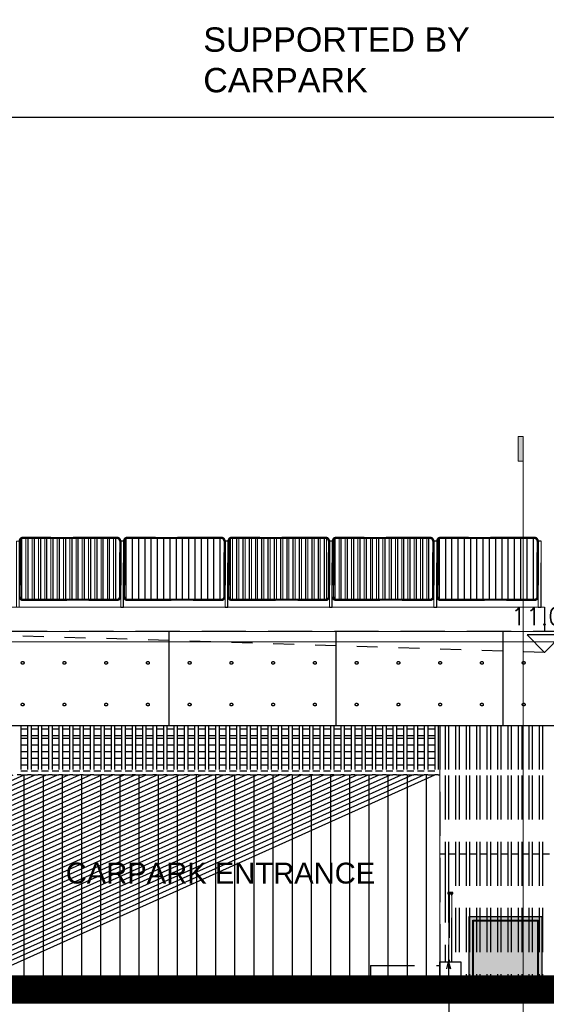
# Model space of a CAD drawing. Header units: millimetres. Extents: x 113048 to 489828, y -130780 to 23393.
# Tile 9 of 98: x 161281 to 168848, y -122079 to -107925. Entities that reach past the tile are written whole.
import ezdxf
from ezdxf.enums import TextEntityAlignment as Align

# ---------------------------------------------------------------- set-up
doc = ezdxf.new("R2010")
doc.units = ezdxf.units.MM
doc.header["$LTSCALE"] = 100
doc.linetypes.add('Dash', pattern=[6, 3, -3])
doc.linetypes.add('Hidden', pattern=[9.525, 6.35, -3.175])
for name, color, linetype in [('+C-160', 160, 'Hidden'), ('+C-45', 45, 'Continuous'), ('DLN040__', 7, 'Continuous'), ('DLN240__', 1, 'Continuous'), ('HCL246', 1, 'Continuous'), ('LEVEL', 7, 'Continuous'), ('METAL', 6, 'Continuous'), ('S_Dim', 1, 'Continuous')]:
    doc.layers.add(name, color=color, linetype=linetype)
for name, color, linetype, lineweight in [('A-GLAZ', 8, 'Continuous', 9), ('A-WALL', 2, 'Continuous', 9), ('MARK', 7, 'Continuous', 0), ('Metal Railing', 251, 'Continuous', 9)]:
    doc.layers.add(name, color=color, linetype=linetype, lineweight=lineweight)
doc.styles.add('romans', font='romans.shx')
doc.styles.add('Swis721tBT', font='swissl.ttf')
doc.styles.add('SWISS MD BT', font='swiss.ttf')
doc.dimstyles.new('INTDIM', dxfattribs={"dimtxt": 200, "dimasz": 125, "dimexe": 100, "dimexo": 150, "dimgap": 80, "dimtad": 1, "dimdec": 0, "dimzin": 9, "dimdsep": 46, "dimtxsty": 'Swis721tBT', "dimblk": 'OPEN30', "dimcen": -125, "dimclrd": 256, "dimclre": 256, "dimclrt": 2, "dimaunit": 1, "dimadec": 1, "dimazin": 0, "dimtfac": 0.444444, "dimtdec": 0, "dimtix": 1, "dimtmove": 2, "dimatfit": 3, "dimldrblk": 'OPEN30', "dimfxl": 0, "dimtolj": 1, "dimlwd": -1, "dimlwe": -1, "dimarcsym": 0})

# ---------------------------------------------------------------- blocks, each defined once
blk = doc.blocks.new('L1500 Metal Railing')
h = blk.add_hatch()
h.set_pattern_fill('_USER', color=256, scale=90, angle=228.6498, pattern_type=0)
h.set_pattern_definition([(90, (2e-07, 885), (-90, -1e-14), [])])
edge = h.paths.add_edge_path()
edge.add_line((-680, 15), (680, 15))
edge.add_arc((680, 50), 35, 270, 360)
edge.add_line((715, 50), (715, 850))
edge.add_arc((680, 850), 35, 360, 450)
edge.add_line((680, 885), (-680, 885))
edge.add_arc((-680, 850), 35, 450, 540)
edge.add_line((-715, 850), (-715, 50))
edge.add_arc((-680, 50), 35, 180, 270)
for points in [[(-770, -100), (-730, -100), (-730, 850), (-770, 850)], [(730, -100), (770, -100), (770, 850), (730, 850)]]:
    blk.add_lwpolyline(points, close=True)
for points in [[(-680, 0), (680, 0, 0.414214), (730, 50), (730, 850, 0.414214), (680, 900), (-680, 900, 0.414214), (-730, 850), (-730, 50, 0.414214)], [(-680, 15), (680, 15, 0.414214), (715, 50), (715, 850, 0.414214), (680, 885), (-680, 885, 0.414214), (-715, 850), (-715, 50, 0.414214)]]:
    blk.add_lwpolyline(points, format="xyb", close=True)
blk = doc.blocks.new('ELSECT')
at = {"layer": 'LEVEL'}
for p, q in [((-0.5, 0.5), (0, 0)), ((0.5, 0.5), (-0.5, 0.5)), ((0, 0), (0.5, 0.5))]:
    blk.add_line(p, q, dxfattribs=at)
at = {"layer": 'LEVEL', "style": 'romans'}
blk.add_attdef('ELSECT', text='', height=1, dxfattribs=at).set_placement((0, 1), align=Align.CENTER)
blk = doc.blocks.new('A$C713849A3')
at = {"layer": '+C-160'}
h = blk.add_hatch(dxfattribs=at)
h.set_pattern_fill('_USER', color=256, scale=90, angle=228.6498, pattern_type=0)
h.set_pattern_definition([(90, (-96177.76, -17605.06), (-90, -1e-14), [])])
edge = h.paths.add_edge_path()
edge.add_line((-96858, -18475), (-95498, -18475))
edge.add_arc((-95498, -18440), 35, 270, 360)
edge.add_line((-95463, -18440), (-95463, -17640))
edge.add_arc((-95498, -17640), 35, 360, 450)
edge.add_line((-95498, -17605), (-96858, -17605))
edge.add_arc((-96858, -17640), 35, 450, 540)
edge.add_line((-96893, -17640), (-96893, -18440))
edge.add_arc((-96858, -18440), 35, 180, 270)
h = blk.add_hatch(dxfattribs=at)
h.set_pattern_fill('_USER', color=256, scale=90, angle=228.6498, pattern_type=0)
h.set_pattern_definition([(90, (-94677.76, -17605.06), (-90, -1e-14), [])])
edge = h.paths.add_edge_path()
edge.add_line((-95358, -18475), (-93998, -18475))
edge.add_arc((-93998, -18440), 35, 270, 360)
edge.add_line((-93963, -18440), (-93963, -17640))
edge.add_arc((-93998, -17640), 35, 360, 450)
edge.add_line((-93998, -17605), (-95358, -17605))
edge.add_arc((-95358, -17640), 35, 450, 540)
edge.add_line((-95393, -17640), (-95393, -18440))
edge.add_arc((-95358, -18440), 35, 180, 270)
h = blk.add_hatch(dxfattribs=at)
h.set_pattern_fill('_USER', color=256, scale=90, angle=228.6498, pattern_type=0)
h.set_pattern_definition([(90, (-93177.76, -17605.06), (-90, -1e-14), [])])
edge = h.paths.add_edge_path()
edge.add_line((-93858, -18475), (-92498, -18475))
edge.add_arc((-92498, -18440), 35, 270, 360)
edge.add_line((-92463, -18440), (-92463, -17640))
edge.add_arc((-92498, -17640), 35, 360, 450)
edge.add_line((-92498, -17605), (-93858, -17605))
edge.add_arc((-93858, -17640), 35, 450, 540)
edge.add_line((-93893, -17640), (-93893, -18440))
edge.add_arc((-93858, -18440), 35, 180, 270)
h = blk.add_hatch(dxfattribs=at)
h.set_pattern_fill('_USER', color=256, scale=90, angle=228.6498, pattern_type=0)
h.set_pattern_definition([(90, (-91677.76, -17605.06), (-90, -1e-14), [])])
edge = h.paths.add_edge_path()
edge.add_line((-92358, -18475), (-90998, -18475))
edge.add_arc((-90998, -18440), 35, 270, 360)
edge.add_line((-90963, -18440), (-90963, -17640))
edge.add_arc((-90998, -17640), 35, 360, 450)
edge.add_line((-90998, -17605), (-92358, -17605))
edge.add_arc((-92358, -17640), 35, 450, 540)
edge.add_line((-92393, -17640), (-92393, -18440))
edge.add_arc((-92358, -18440), 35, 180, 270)
h = blk.add_hatch(dxfattribs=at)
h.set_pattern_fill('_USER', color=256, scale=90, angle=228.6498, pattern_type=0)
h.set_pattern_definition([(90, (-90177.76, -17605.06), (-90, -1e-14), [])])
edge = h.paths.add_edge_path()
edge.add_line((-90858, -18475), (-89498, -18475))
edge.add_arc((-89498, -18440), 35, 270, 360)
edge.add_line((-89463, -18440), (-89463, -17640))
edge.add_arc((-89498, -17640), 35, 360, 450)
edge.add_line((-89498, -17605), (-90858, -17605))
edge.add_arc((-90858, -17640), 35, 450, 540)
edge.add_line((-90893, -17640), (-90893, -18440))
edge.add_arc((-90858, -18440), 35, 180, 270)
h = blk.add_hatch(dxfattribs=at)
h.set_pattern_fill('ANSI31', color=256, scale=64)
h.set_pattern_definition([(45.0000000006, (-6675295699.6, -6543037921.8), (-143.6840979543, 143.684097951), [])])
h.paths.add_polyline_path([(-97291, -21000), (-90861, -21000), (-90861, -23890), (-90861, -23890), (-97291, -23891)])
for p, q in [((-89358, -18590, -1), (-89358, -18940, -1)), ((-79361, -18940, -1), (-136982, -18940, -1)), ((-94758, -18940, -1), (-94758, -20291, -1)), ((-92358, -18940, -1), (-92358, -20291, -1)), ((-89958, -18940, -1), (-89958, -20291, -1)), ((-117346, -20291, -4), (-50461, -20291, -4)), ((-101958, -20291, -1), (-96767, -20291, -1)), ((-96936, -20291, -1), (-96886, -20291, -1)), ((-96886, -20291, -1), (-96886, -21001, -1)), ((-96886, -20341, -1), (-96786, -20341, -1)), ((-96786, -20291, -1), (-96736, -20291, -1)), ((-96786, -20291, -1), (-96786, -21001, -1)), ((-96761, -20291, -1), (-79961, -20291, -1)), ((-96736, -20291, -1), (-96736, -21001, -1)), ((-96736, -20341, -1), (-96636, -20341, -1)), ((-96636, -20291, -1), (-96586, -20291, -1)), ((-96636, -20291, -1), (-96636, -21001, -1)), ((-96586, -20291, -1), (-96586, -21001, -1)), ((-96586, -20341, -1), (-96486, -20341, -1)), ((-96486, -20291, -1), (-96436, -20291, -1)), ((-96486, -20291, -1), (-96486, -21001, -1)), ((-96436, -20291, -1), (-96436, -21001, -1)), ((-96436, -20341, -1), (-96336, -20341, -1)), ((-96336, -20291, -1), (-96286, -20291, -1)), ((-96336, -20291, -1), (-96336, -21001, -1)), ((-96286, -20291, -1), (-96286, -21001, -1)), ((-96286, -20341, -1), (-96186, -20341, -1)), ((-96186, -20291, -1), (-96136, -20291, -1)), ((-96186, -20291, -1), (-96186, -21001, -1)), ((-96136, -20291, -1), (-96136, -21001, -1)), ((-96136, -20341, -1), (-96036, -20341, -1)), ((-96036, -20291, -1), (-95986, -20291, -1)), ((-96036, -20291, -1), (-96036, -21001, -1)), ((-95986, -20291, -1), (-95986, -21001, -1)), ((-95986, -20341, -1), (-95886, -20341, -1)), ((-95886, -20291, -1), (-95836, -20291, -1)), ((-95886, -20291, -1), (-95886, -21001, -1)), ((-95836, -20291, -1), (-95836, -21001, -1)), ((-95836, -20341, -1), (-95736, -20341, -1)), ((-95736, -20291, -1), (-95686, -20291, -1)), ((-95736, -20291, -1), (-95736, -21001, -1)), ((-95686, -20291, -1), (-95686, -21001, -1)), ((-95686, -20341, -1), (-95586, -20341, -1)), ((-95586, -20291, -1), (-95536, -20291, -1)), ((-95586, -20291, -1), (-95586, -21001, -1)), ((-95536, -20291, -1), (-95536, -21001, -1)), ((-95536, -20341, -1), (-95436, -20341, -1)), ((-95436, -20291, -1), (-95386, -20291, -1)), ((-95436, -20291, -1), (-95436, -21001, -1)), ((-95386, -20291, -1), (-95386, -21001, -1)), ((-95386, -20341, -1), (-95286, -20341, -1)), ((-95286, -20291, -1), (-95236, -20291, -1)), ((-95286, -20291, -1), (-95286, -21001, -1)), ((-95236, -20291, -1), (-95236, -21001, -1)), ((-95236, -20341, -1), (-95136, -20341, -1)), ((-95136, -20291, -1), (-95086, -20291, -1)), ((-95136, -20291, -1), (-95136, -21001, -1)), ((-95086, -20291, -1), (-95086, -21001, -1)), ((-95086, -20341, -1), (-94986, -20341, -1)), ((-94986, -20291, -1), (-94936, -20291, -1)), ((-94986, -20291, -1), (-94986, -21001, -1)), ((-94936, -20291, -1), (-94936, -21001, -1)), ((-94936, -20341, -1), (-94836, -20341, -1)), ((-94836, -20291, -1), (-94786, -20291, -1)), ((-94836, -20291, -1), (-94836, -21001, -1)), ((-94786, -20291, -1), (-94786, -21001, -1)), ((-94786, -20341, -1), (-94686, -20341, -1)), ((-94686, -20291, -1), (-94636, -20291, -1)), ((-94686, -20291, -1), (-94686, -21001, -1)), ((-94636, -20291, -1), (-94636, -21001, -1)), ((-94636, -20341, -1), (-94536, -20341, -1)), ((-94536, -20291, -1), (-94486, -20291, -1)), ((-94536, -20291, -1), (-94536, -21001, -1)), ((-94486, -20291, -1), (-94486, -21001, -1)), ((-94486, -20341, -1), (-94386, -20341, -1)), ((-94386, -20291, -1), (-94336, -20291, -1)), ((-94386, -20291, -1), (-94386, -21001, -1)), ((-94336, -20291, -1), (-94336, -21001, -1)), ((-94336, -20341, -1), (-94236, -20341, -1)), ((-94236, -20291, -1), (-94186, -20291, -1)), ((-94236, -20291, -1), (-94236, -21001, -1)), ((-94186, -20291, -1), (-94186, -21001, -1)), ((-94186, -20341, -1), (-94086, -20341, -1)), ((-94086, -20291, -1), (-94036, -20291, -1)), ((-94086, -20291, -1), (-94086, -21001, -1)), ((-94036, -20291, -1), (-94036, -21001, -1)), ((-94036, -20341, -1), (-93936, -20341, -1)), ((-93936, -20291, -1), (-93886, -20291, -1)), ((-93936, -20291, -1), (-93936, -21001, -1)), ((-93886, -20291, -1), (-93886, -21001, -1)), ((-93886, -20341, -1), (-93786, -20341, -1)), ((-93786, -20291, -1), (-93736, -20291, -1)), ((-93786, -20291, -1), (-93786, -21001, -1)), ((-93736, -20291, -1), (-93736, -21001, -1)), ((-93736, -20341, -1), (-93636, -20341, -1)), ((-93636, -20291, -1), (-93586, -20291, -1)), ((-93636, -20291, -1), (-93636, -21001, -1)), ((-93586, -20291, -1), (-93586, -21001, -1)), ((-93586, -20341, -1), (-93486, -20341, -1)), ((-93486, -20291, -1), (-93436, -20291, -1)), ((-93486, -20291, -1), (-93486, -21001, -1)), ((-93436, -20291, -1), (-93436, -21001, -1)), ((-93436, -20341, -1), (-93336, -20341, -1)), ((-93336, -20291, -1), (-93286, -20291, -1)), ((-93336, -20291, -1), (-93336, -21001, -1)), ((-93286, -20291, -1), (-93286, -21001, -1)), ((-93286, -20341, -1), (-93186, -20341, -1)), ((-93186, -20291, -1), (-93136, -20291, -1)), ((-93186, -20291, -1), (-93186, -21001, -1)), ((-93136, -20291, -1), (-93136, -21001, -1)), ((-93136, -20341, -1), (-93036, -20341, -1)), ((-93036, -20291, -1), (-92986, -20291, -1)), ((-93036, -20291, -1), (-93036, -21001, -1)), ((-92986, -20291, -1), (-92986, -21001, -1)), ((-92986, -20341, -1), (-92886, -20341, -1)), ((-92886, -20291, -1), (-92836, -20291, -1)), ((-92886, -20291, -1), (-92886, -21001, -1)), ((-92836, -20291, -1), (-92836, -21001, -1)), ((-92836, -20341, -1), (-92736, -20341, -1)), ((-92736, -20291, -1), (-92686, -20291, -1)), ((-92736, -20291, -1), (-92736, -21001, -1)), ((-92686, -20291, -1), (-92686, -21001, -1)), ((-92686, -20341, -1), (-92586, -20341, -1)), ((-92586, -20291, -1), (-92536, -20291, -1)), ((-92586, -20291, -1), (-92586, -21001, -1)), ((-92536, -20291, -1), (-92536, -21001, -1)), ((-92536, -20341, -1), (-92436, -20341, -1)), ((-92436, -20291, -1), (-92386, -20291, -1)), ((-92436, -20291, -1), (-92436, -21001, -1)), ((-92386, -20291, -1), (-92386, -21001, -1)), ((-92386, -20341, -1), (-92286, -20341, -1)), ((-92286, -20291, -1), (-92236, -20291, -1)), ((-92286, -20291, -1), (-92286, -21001, -1)), ((-92236, -20291, -1), (-92236, -21001, -1)), ((-92236, -20341, -1), (-92136, -20341, -1)), ((-92136, -20291, -1), (-92086, -20291, -1)), ((-92136, -20291, -1), (-92136, -21001, -1)), ((-92086, -20291, -1), (-92086, -21001, -1)), ((-92086, -20341, -1), (-91986, -20341, -1)), ((-91986, -20291, -1), (-91936, -20291, -1)), ((-91986, -20291, -1), (-91986, -21001, -1)), ((-91936, -20291, -1), (-91936, -21001, -1)), ((-91936, -20341, -1), (-91836, -20341, -1)), ((-91836, -20291, -1), (-91786, -20291, -1)), ((-91836, -20291, -1), (-91836, -21001, -1)), ((-91786, -20291, -1), (-91786, -21001, -1)), ((-91786, -20341, -1), (-91686, -20341, -1)), ((-91686, -20291, -1), (-91636, -20291, -1)), ((-91686, -20291, -1), (-91686, -21001, -1)), ((-91636, -20291, -1), (-91636, -21001, -1)), ((-91636, -20341, -1), (-91536, -20341, -1)), ((-91536, -20291, -1), (-91486, -20291, -1)), ((-91536, -20291, -1), (-91536, -21001, -1)), ((-91486, -20291, -1), (-91486, -21001, -1)), ((-91486, -20341, -1), (-91386, -20341, -1)), ((-91386, -20291, -1), (-91336, -20291, -1)), ((-91386, -20291, -1), (-91386, -21001, -1)), ((-91336, -20291, -1), (-91336, -21001, -1)), ((-91336, -20341, -1), (-91236, -20341, -1)), ((-91236, -20291, -1), (-91186, -20291, -1)), ((-91236, -20291, -1), (-91236, -21001, -1)), ((-91186, -20291, -1), (-91186, -21001, -1)), ((-91186, -20341, -1), (-91086, -20341, -1)), ((-91086, -20291, -1), (-91036, -20291, -1)), ((-91086, -20291, -1), (-91086, -21001, -1)), ((-91036, -20291, -1), (-91036, -21001, -1)), ((-91036, -20341, -1), (-90936, -20341, -1)), ((-90936, -20291, -1), (-90886, -20291, -1)), ((-90936, -20291, -1), (-90936, -21001, -1)), ((-90886, -20291, -1), (-90886, -21001, -1)), ((-90861, -20291, -1), (-90861, -23690, -1)), ((-90786, -20291, -1), (-90736, -20291, -1)), ((-90786, -20291, -1), (-90786, -21010, -1)), ((-90736, -20291, -1), (-90736, -21010, -1)), ((-90636, -20291, -1), (-90586, -20291, -1)), ((-90636, -20291, -1), (-90636, -21010, -1)), ((-90586, -20291, -1), (-90586, -21010, -1)), ((-90486, -20291, -1), (-90436, -20291, -1)), ((-90486, -20291, -1), (-90486, -21010, -1)), ((-90436, -20291, -1), (-90436, -21010, -1)), ((-90336, -20291, -1), (-90286, -20291, -1)), ((-90336, -20291, -1), (-90336, -21010, -1)), ((-90286, -20291, -1), (-90286, -21010, -1)), ((-90186, -20291, -1), (-90136, -20291, -1)), ((-90186, -20291, -1), (-90186, -21010, -1)), ((-90136, -20291, -1), (-90136, -21010, -1)), ((-90036, -20291, -1), (-89986, -20291, -1)), ((-90036, -20291, -1), (-90036, -21010, -1)), ((-89986, -20291, -1), (-89986, -21010, -1)), ((-89886, -20291, -1), (-89836, -20291, -1)), ((-89886, -20291, -1), (-89886, -21010, -1)), ((-89836, -20291, -1), (-89836, -21010, -1)), ((-89736, -20291, -1), (-89686, -20291, -1)), ((-89736, -20291, -1), (-89736, -21010, -1)), ((-89686, -20291, -1), (-89686, -21010, -1)), ((-89586, -20291, -1), (-89536, -20291, -1)), ((-89586, -20291, -1), (-89586, -21010, -1)), ((-89536, -20291, -1), (-89536, -21010, -1)), ((-89436, -20291, -1), (-89386, -20291, -1)), ((-89436, -20291, -1), (-89436, -21010, -1)), ((-89386, -20291, -1), (-89386, -21010, -1)), ((-96886, -20437, -1), (-96786, -20437, -1)), ((-96886, -20472, -1), (-96786, -20472, -1)), ((-96736, -20437, -1), (-96636, -20437, -1)), ((-96736, -20472, -1), (-96636, -20472, -1)), ((-96586, -20437, -1), (-96486, -20437, -1)), ((-96586, -20472, -1), (-96486, -20472, -1)), ((-96436, -20437, -1), (-96336, -20437, -1)), ((-96436, -20472, -1), (-96336, -20472, -1)), ((-96286, -20437, -1), (-96186, -20437, -1)), ((-96286, -20472, -1), (-96186, -20472, -1)), ((-96136, -20437, -1), (-96036, -20437, -1)), ((-96136, -20472, -1), (-96036, -20472, -1)), ((-95986, -20437, -1), (-95886, -20437, -1)), ((-95986, -20472, -1), (-95886, -20472, -1)), ((-95836, -20437, -1), (-95736, -20437, -1)), ((-95836, -20472, -1), (-95736, -20472, -1)), ((-95686, -20437, -1), (-95586, -20437, -1)), ((-95686, -20472, -1), (-95586, -20472, -1)), ((-95536, -20437, -1), (-95436, -20437, -1)), ((-95536, -20472, -1), (-95436, -20472, -1)), ((-95386, -20437, -1), (-95286, -20437, -1)), ((-95386, -20472, -1), (-95286, -20472, -1)), ((-95236, -20437, -1), (-95136, -20437, -1)), ((-95236, -20472, -1), (-95136, -20472, -1)), ((-95086, -20437, -1), (-94986, -20437, -1)), ((-95086, -20472, -1), (-94986, -20472, -1)), ((-94936, -20437, -1), (-94836, -20437, -1)), ((-94936, -20472, -1), (-94836, -20472, -1)), ((-94786, -20437, -1), (-94686, -20437, -1)), ((-94786, -20472, -1), (-94686, -20472, -1)), ((-94636, -20437, -1), (-94536, -20437, -1)), ((-94636, -20472, -1), (-94536, -20472, -1)), ((-94486, -20437, -1), (-94386, -20437, -1)), ((-94486, -20472, -1), (-94386, -20472, -1)), ((-94336, -20437, -1), (-94236, -20437, -1)), ((-94336, -20472, -1), (-94236, -20472, -1)), ((-94186, -20437, -1), (-94086, -20437, -1)), ((-94186, -20472, -1), (-94086, -20472, -1)), ((-94036, -20437, -1), (-93936, -20437, -1)), ((-94036, -20472, -1), (-93936, -20472, -1)), ((-93886, -20437, -1), (-93786, -20437, -1)), ((-93886, -20472, -1), (-93786, -20472, -1)), ((-93736, -20437, -1), (-93636, -20437, -1)), ((-93736, -20472, -1), (-93636, -20472, -1)), ((-93586, -20437, -1), (-93486, -20437, -1)), ((-93586, -20472, -1), (-93486, -20472, -1)), ((-93436, -20437, -1), (-93336, -20437, -1)), ((-93436, -20472, -1), (-93336, -20472, -1)), ((-93286, -20437, -1), (-93186, -20437, -1)), ((-93286, -20472, -1), (-93186, -20472, -1)), ((-93136, -20437, -1), (-93036, -20437, -1)), ((-93136, -20472, -1), (-93036, -20472, -1)), ((-92986, -20437, -1), (-92886, -20437, -1)), ((-92986, -20472, -1), (-92886, -20472, -1)), ((-92836, -20437, -1), (-92736, -20437, -1)), ((-92836, -20472, -1), (-92736, -20472, -1)), ((-92686, -20437, -1), (-92586, -20437, -1)), ((-92686, -20472, -1), (-92586, -20472, -1)), ((-92536, -20437, -1), (-92436, -20437, -1)), ((-92536, -20472, -1), (-92436, -20472, -1)), ((-92386, -20437, -1), (-92286, -20437, -1)), ((-92386, -20472, -1), (-92286, -20472, -1)), ((-92236, -20437, -1), (-92136, -20437, -1)), ((-92236, -20472, -1), (-92136, -20472, -1)), ((-92086, -20437, -1), (-91986, -20437, -1)), ((-92086, -20472, -1), (-91986, -20472, -1)), ((-91936, -20437, -1), (-91836, -20437, -1)), ((-91936, -20472, -1), (-91836, -20472, -1)), ((-91786, -20437, -1), (-91686, -20437, -1)), ((-91786, -20472, -1), (-91686, -20472, -1)), ((-91636, -20437, -1), (-91536, -20437, -1)), ((-91636, -20472, -1), (-91536, -20472, -1)), ((-91486, -20437, -1), (-91386, -20437, -1)), ((-91486, -20472, -1), (-91386, -20472, -1)), ((-91336, -20437, -1), (-91236, -20437, -1)), ((-91336, -20472, -1), (-91236, -20472, -1)), ((-91186, -20437, -1), (-91086, -20437, -1)), ((-91186, -20472, -1), (-91086, -20472, -1)), ((-91036, -20437, -1), (-90936, -20437, -1)), ((-91036, -20472, -1), (-90936, -20472, -1)), ((-96886, -20568, -1), (-96786, -20568, -1)), ((-96886, -20664, -1), (-96786, -20664, -1)), ((-96736, -20568, -1), (-96636, -20568, -1)), ((-96736, -20664, -1), (-96636, -20664, -1)), ((-96586, -20568, -1), (-96486, -20568, -1)), ((-96586, -20664, -1), (-96486, -20664, -1)), ((-96436, -20568, -1), (-96336, -20568, -1)), ((-96436, -20664, -1), (-96336, -20664, -1)), ((-96286, -20568, -1), (-96186, -20568, -1)), ((-96286, -20664, -1), (-96186, -20664, -1)), ((-96136, -20568, -1), (-96036, -20568, -1)), ((-96136, -20664, -1), (-96036, -20664, -1)), ((-95986, -20568, -1), (-95886, -20568, -1)), ((-95986, -20664, -1), (-95886, -20664, -1)), ((-95836, -20568, -1), (-95736, -20568, -1)), ((-95836, -20664, -1), (-95736, -20664, -1)), ((-95686, -20568, -1), (-95586, -20568, -1)), ((-95686, -20664, -1), (-95586, -20664, -1)), ((-95536, -20568, -1), (-95436, -20568, -1)), ((-95536, -20664, -1), (-95436, -20664, -1)), ((-95386, -20568, -1), (-95286, -20568, -1)), ((-95386, -20664, -1), (-95286, -20664, -1)), ((-95236, -20568, -1), (-95136, -20568, -1)), ((-95236, -20664, -1), (-95136, -20664, -1)), ((-95086, -20568, -1), (-94986, -20568, -1)), ((-95086, -20664, -1), (-94986, -20664, -1)), ((-94936, -20568, -1), (-94836, -20568, -1)), ((-94936, -20664, -1), (-94836, -20664, -1)), ((-94786, -20568, -1), (-94686, -20568, -1)), ((-94786, -20664, -1), (-94686, -20664, -1)), ((-94636, -20568, -1), (-94536, -20568, -1)), ((-94636, -20664, -1), (-94536, -20664, -1)), ((-94486, -20568, -1), (-94386, -20568, -1)), ((-94486, -20664, -1), (-94386, -20664, -1)), ((-94336, -20568, -1), (-94236, -20568, -1)), ((-94336, -20664, -1), (-94236, -20664, -1)), ((-94186, -20568, -1), (-94086, -20568, -1)), ((-94186, -20664, -1), (-94086, -20664, -1)), ((-94036, -20568, -1), (-93936, -20568, -1)), ((-94036, -20664, -1), (-93936, -20664, -1)), ((-93886, -20568, -1), (-93786, -20568, -1)), ((-93886, -20664, -1), (-93786, -20664, -1)), ((-93736, -20568, -1), (-93636, -20568, -1)), ((-93736, -20664, -1), (-93636, -20664, -1)), ((-93586, -20568, -1), (-93486, -20568, -1)), ((-93586, -20664, -1), (-93486, -20664, -1)), ((-93436, -20568, -1), (-93336, -20568, -1)), ((-93436, -20664, -1), (-93336, -20664, -1)), ((-93286, -20568, -1), (-93186, -20568, -1)), ((-93286, -20664, -1), (-93186, -20664, -1)), ((-93136, -20568, -1), (-93036, -20568, -1)), ((-93136, -20664, -1), (-93036, -20664, -1)), ((-92986, -20568, -1), (-92886, -20568, -1)), ((-92986, -20664, -1), (-92886, -20664, -1)), ((-92836, -20568, -1), (-92736, -20568, -1)), ((-92836, -20664, -1), (-92736, -20664, -1)), ((-92686, -20568, -1), (-92586, -20568, -1)), ((-92686, -20664, -1), (-92586, -20664, -1)), ((-92536, -20568, -1), (-92436, -20568, -1)), ((-92536, -20664, -1), (-92436, -20664, -1)), ((-92386, -20568, -1), (-92286, -20568, -1)), ((-92386, -20664, -1), (-92286, -20664, -1)), ((-92236, -20568, -1), (-92136, -20568, -1)), ((-92236, -20664, -1), (-92136, -20664, -1)), ((-92086, -20568, -1), (-91986, -20568, -1)), ((-92086, -20664, -1), (-91986, -20664, -1)), ((-91936, -20568, -1), (-91836, -20568, -1)), ((-91936, -20664, -1), (-91836, -20664, -1)), ((-91786, -20568, -1), (-91686, -20568, -1)), ((-91786, -20664, -1), (-91686, -20664, -1)), ((-91636, -20568, -1), (-91536, -20568, -1)), ((-91636, -20664, -1), (-91536, -20664, -1)), ((-91486, -20568, -1), (-91386, -20568, -1)), ((-91486, -20664, -1), (-91386, -20664, -1)), ((-91336, -20568, -1), (-91236, -20568, -1)), ((-91336, -20664, -1), (-91236, -20664, -1)), ((-91186, -20568, -1), (-91086, -20568, -1)), ((-91186, -20664, -1), (-91086, -20664, -1)), ((-91036, -20568, -1), (-90936, -20568, -1)), ((-91036, -20664, -1), (-90936, -20664, -1)), ((-96886, -20760, -1), (-96786, -20760, -1)), ((-96736, -20760, -1), (-96636, -20760, -1)), ((-96586, -20760, -1), (-96486, -20760, -1)), ((-96436, -20760, -1), (-96336, -20760, -1)), ((-96286, -20760, -1), (-96186, -20760, -1)), ((-96136, -20760, -1), (-96036, -20760, -1)), ((-95986, -20760, -1), (-95886, -20760, -1)), ((-95836, -20760, -1), (-95736, -20760, -1)), ((-95686, -20760, -1), (-95586, -20760, -1)), ((-95536, -20760, -1), (-95436, -20760, -1)), ((-95386, -20760, -1), (-95286, -20760, -1)), ((-95236, -20760, -1), (-95136, -20760, -1)), ((-95086, -20760, -1), (-94986, -20760, -1)), ((-94936, -20760, -1), (-94836, -20760, -1)), ((-94786, -20760, -1), (-94686, -20760, -1)), ((-94636, -20760, -1), (-94536, -20760, -1)), ((-94486, -20760, -1), (-94386, -20760, -1)), ((-94336, -20760, -1), (-94236, -20760, -1)), ((-94186, -20760, -1), (-94086, -20760, -1)), ((-94036, -20760, -1), (-93936, -20760, -1)), ((-93886, -20760, -1), (-93786, -20760, -1)), ((-93736, -20760, -1), (-93636, -20760, -1)), ((-93586, -20760, -1), (-93486, -20760, -1)), ((-93436, -20760, -1), (-93336, -20760, -1)), ((-93286, -20760, -1), (-93186, -20760, -1)), ((-93136, -20760, -1), (-93036, -20760, -1)), ((-92986, -20760, -1), (-92886, -20760, -1)), ((-92836, -20760, -1), (-92736, -20760, -1)), ((-92686, -20760, -1), (-92586, -20760, -1)), ((-92536, -20760, -1), (-92436, -20760, -1)), ((-92386, -20760, -1), (-92286, -20760, -1)), ((-92236, -20760, -1), (-92136, -20760, -1)), ((-92086, -20760, -1), (-91986, -20760, -1)), ((-91936, -20760, -1), (-91836, -20760, -1)), ((-91786, -20760, -1), (-91686, -20760, -1)), ((-91636, -20760, -1), (-91536, -20760, -1)), ((-91486, -20760, -1), (-91386, -20760, -1)), ((-91336, -20760, -1), (-91236, -20760, -1)), ((-91186, -20760, -1), (-91086, -20760, -1)), ((-91036, -20760, -1), (-90936, -20760, -1)), ((-96886, -20856, -1), (-96786, -20856, -1)), ((-96736, -20856, -1), (-96636, -20856, -1)), ((-96586, -20856, -1), (-96486, -20856, -1)), ((-96436, -20856, -1), (-96336, -20856, -1)), ((-96286, -20856, -1), (-96186, -20856, -1)), ((-96136, -20856, -1), (-96036, -20856, -1)), ((-95986, -20856, -1), (-95886, -20856, -1)), ((-95836, -20856, -1), (-95736, -20856, -1)), ((-95686, -20856, -1), (-95586, -20856, -1)), ((-95536, -20856, -1), (-95436, -20856, -1)), ((-95386, -20856, -1), (-95286, -20856, -1)), ((-95236, -20856, -1), (-95136, -20856, -1)), ((-95086, -20856, -1), (-94986, -20856, -1)), ((-94936, -20856, -1), (-94836, -20856, -1)), ((-94786, -20856, -1), (-94686, -20856, -1)), ((-94636, -20856, -1), (-94536, -20856, -1)), ((-94486, -20856, -1), (-94386, -20856, -1)), ((-94336, -20856, -1), (-94236, -20856, -1)), ((-94186, -20856, -1), (-94086, -20856, -1)), ((-94036, -20856, -1), (-93936, -20856, -1)), ((-93886, -20856, -1), (-93786, -20856, -1)), ((-93736, -20856, -1), (-93636, -20856, -1)), ((-93586, -20856, -1), (-93486, -20856, -1)), ((-93436, -20856, -1), (-93336, -20856, -1)), ((-93286, -20856, -1), (-93186, -20856, -1)), ((-93136, -20856, -1), (-93036, -20856, -1)), ((-92986, -20856, -1), (-92886, -20856, -1)), ((-92836, -20856, -1), (-92736, -20856, -1)), ((-92686, -20856, -1), (-92586, -20856, -1)), ((-92536, -20856, -1), (-92436, -20856, -1)), ((-92386, -20856, -1), (-92286, -20856, -1)), ((-92236, -20856, -1), (-92136, -20856, -1)), ((-92086, -20856, -1), (-91986, -20856, -1)), ((-91936, -20856, -1), (-91836, -20856, -1)), ((-91786, -20856, -1), (-91686, -20856, -1)), ((-91636, -20856, -1), (-91536, -20856, -1)), ((-91486, -20856, -1), (-91386, -20856, -1)), ((-91336, -20856, -1), (-91236, -20856, -1)), ((-91186, -20856, -1), (-91086, -20856, -1)), ((-91036, -20856, -1), (-90936, -20856, -1)), ((-96886, -21001, -1), (-96936, -21001, -1)), ((-96786, -20950, -1), (-96886, -20950, -1)), ((-96886, -21000, -1), (-96786, -21000, -1)), ((-96736, -21001, -1), (-96786, -21001, -1)), ((-96636, -20950, -1), (-96736, -20950, -1)), ((-96736, -21000, -1), (-96636, -21000, -1)), ((-96586, -21001, -1), (-96636, -21001, -1)), ((-96486, -20950, -1), (-96586, -20950, -1)), ((-96586, -21000, -1), (-96486, -21000, -1)), ((-96436, -21001, -1), (-96486, -21001, -1)), ((-96336, -20950, -1), (-96436, -20950, -1)), ((-96436, -21000, -1), (-96336, -21000, -1)), ((-96286, -21001, -1), (-96336, -21001, -1)), ((-96186, -20950, -1), (-96286, -20950, -1)), ((-96286, -21000, -1), (-96186, -21000, -1)), ((-96136, -21001, -1), (-96186, -21001, -1)), ((-96036, -20950, -1), (-96136, -20950, -1)), ((-96136, -21000, -1), (-96036, -21000, -1)), ((-95986, -21001, -1), (-96036, -21001, -1)), ((-95886, -20950, -1), (-95986, -20950, -1)), ((-95986, -21000, -1), (-95886, -21000, -1)), ((-95836, -21001, -1), (-95886, -21001, -1)), ((-95736, -20950, -1), (-95836, -20950, -1)), ((-95836, -21000, -1), (-95736, -21000, -1)), ((-95686, -21001, -1), (-95736, -21001, -1)), ((-95586, -20950, -1), (-95686, -20950, -1)), ((-95686, -21000, -1), (-95586, -21000, -1)), ((-95536, -21001, -1), (-95586, -21001, -1)), ((-95436, -20950, -1), (-95536, -20950, -1)), ((-95536, -21000, -1), (-95436, -21000, -1)), ((-95386, -21001, -1), (-95436, -21001, -1)), ((-95286, -20950, -1), (-95386, -20950, -1)), ((-95386, -21000, -1), (-95286, -21000, -1)), ((-95236, -21001, -1), (-95286, -21001, -1)), ((-95136, -20950, -1), (-95236, -20950, -1)), ((-95236, -21000, -1), (-95136, -21000, -1)), ((-95086, -21001, -1), (-95136, -21001, -1)), ((-94986, -20950, -1), (-95086, -20950, -1)), ((-95086, -21000, -1), (-94986, -21000, -1)), ((-94936, -21001, -1), (-94986, -21001, -1)), ((-94836, -20950, -1), (-94936, -20950, -1)), ((-94936, -21000, -1), (-94836, -21000, -1)), ((-94786, -21001, -1), (-94836, -21001, -1)), ((-94686, -20950, -1), (-94786, -20950, -1)), ((-94786, -21000, -1), (-94686, -21000, -1)), ((-94636, -21001, -1), (-94686, -21001, -1)), ((-94536, -20950, -1), (-94636, -20950, -1)), ((-94636, -21000, -1), (-94536, -21000, -1)), ((-94486, -21001, -1), (-94536, -21001, -1)), ((-94386, -20950, -1), (-94486, -20950, -1)), ((-94486, -21000, -1), (-94386, -21000, -1)), ((-94336, -21001, -1), (-94386, -21001, -1)), ((-94236, -20950, -1), (-94336, -20950, -1)), ((-94336, -21000, -1), (-94236, -21000, -1)), ((-94186, -21001, -1), (-94236, -21001, -1)), ((-94086, -20950, -1), (-94186, -20950, -1)), ((-94186, -21000, -1), (-94086, -21000, -1)), ((-94036, -21001, -1), (-94086, -21001, -1)), ((-93936, -20950, -1), (-94036, -20950, -1)), ((-94036, -21000, -1), (-93936, -21000, -1)), ((-93886, -21001, -1), (-93936, -21001, -1)), ((-93786, -20950, -1), (-93886, -20950, -1)), ((-93886, -21000, -1), (-93786, -21000, -1)), ((-93736, -21001, -1), (-93786, -21001, -1)), ((-93636, -20950, -1), (-93736, -20950, -1)), ((-93736, -21000, -1), (-93636, -21000, -1)), ((-93586, -21001, -1), (-93636, -21001, -1)), ((-93486, -20950, -1), (-93586, -20950, -1)), ((-93586, -21000, -1), (-93486, -21000, -1)), ((-93436, -21001, -1), (-93486, -21001, -1)), ((-93336, -20950, -1), (-93436, -20950, -1)), ((-93436, -21000, -1), (-93336, -21000, -1)), ((-93286, -21001, -1), (-93336, -21001, -1)), ((-93186, -20950, -1), (-93286, -20950, -1)), ((-93286, -21000, -1), (-93186, -21000, -1)), ((-93136, -21001, -1), (-93186, -21001, -1)), ((-93036, -20950, -1), (-93136, -20950, -1)), ((-93136, -21000, -1), (-93036, -21000, -1)), ((-92986, -21001, -1), (-93036, -21001, -1)), ((-92886, -20950, -1), (-92986, -20950, -1)), ((-92986, -21000, -1), (-92886, -21000, -1)), ((-92836, -21001, -1), (-92886, -21001, -1)), ((-92736, -20950, -1), (-92836, -20950, -1)), ((-92836, -21000, -1), (-92736, -21000, -1)), ((-92686, -21001, -1), (-92736, -21001, -1)), ((-92586, -20950, -1), (-92686, -20950, -1)), ((-92686, -21000, -1), (-92586, -21000, -1)), ((-92536, -21001, -1), (-92586, -21001, -1)), ((-92436, -20950, -1), (-92536, -20950, -1)), ((-92536, -21000, -1), (-92436, -21000, -1)), ((-92386, -21001, -1), (-92436, -21001, -1)), ((-92286, -20950, -1), (-92386, -20950, -1)), ((-92386, -21000, -1), (-92286, -21000, -1)), ((-92236, -21001, -1), (-92286, -21001, -1)), ((-92136, -20950, -1), (-92236, -20950, -1)), ((-92236, -21000, -1), (-92136, -21000, -1)), ((-92086, -21001, -1), (-92136, -21001, -1)), ((-91986, -20950, -1), (-92086, -20950, -1)), ((-92086, -21000, -1), (-91986, -21000, -1)), ((-91936, -21001, -1), (-91986, -21001, -1)), ((-91836, -20950, -1), (-91936, -20950, -1)), ((-91936, -21000, -1), (-91836, -21000, -1)), ((-91786, -21001, -1), (-91836, -21001, -1)), ((-91686, -20950, -1), (-91786, -20950, -1)), ((-91786, -21000, -1), (-91686, -21000, -1)), ((-91636, -21001, -1), (-91686, -21001, -1)), ((-91536, -20950, -1), (-91636, -20950, -1)), ((-91636, -21000, -1), (-91536, -21000, -1)), ((-91486, -21001, -1), (-91536, -21001, -1)), ((-91386, -20950, -1), (-91486, -20950, -1)), ((-91486, -21000, -1), (-91386, -21000, -1)), ((-91336, -21001, -1), (-91386, -21001, -1)), ((-91236, -20950, -1), (-91336, -20950, -1)), ((-91336, -21000, -1), (-91236, -21000, -1)), ((-91186, -21001, -1), (-91236, -21001, -1)), ((-91086, -20950, -1), (-91186, -20950, -1)), ((-91186, -21000, -1), (-91086, -21000, -1)), ((-91036, -21001, -1), (-91086, -21001, -1)), ((-90936, -20950, -1), (-91036, -20950, -1)), ((-91036, -21000, -1), (-90936, -21000, -1)), ((-90886, -21001, -1), (-90936, -21001, -1)), ((-90886, -21000, -1), (-90861, -21000, -1)), ((-90786, -21010, -1), (-90786, -22490, -1)), ((-90736, -21010, -1), (-90736, -22490, -1)), ((-90636, -21010, -1), (-90636, -23690, -1)), ((-90586, -21010, -1), (-90586, -23690, -1)), ((-90486, -21010, -1), (-90486, -23890, -1)), ((-90436, -21010, -1), (-90436, -23890, -1)), ((-90336, -21010, -1), (-90336, -23890, -1)), ((-90286, -21010, -1), (-90286, -23890, -1)), ((-90186, -21010, -1), (-90186, -23890, -1)), ((-90136, -21010, -1), (-90136, -23890, -1)), ((-90036, -21010, -1), (-90036, -23890, -1)), ((-89986, -21010, -1), (-89986, -23890, -1)), ((-89886, -21010, -1), (-89886, -23890, -1)), ((-89836, -21010, -1), (-89836, -23890, -1)), ((-89736, -21010, -1), (-89736, -23890, -1)), ((-89686, -21010, -1), (-89686, -23890, -1)), ((-89586, -21010, -1), (-89586, -23890, -1)), ((-89536, -21010, -1), (-89536, -23890, -1)), ((-89436, -21010, -1), (-89436, -23890, -1)), ((-89386, -21010, -1), (-89386, -23890, -1)), ((-90786, -22142, -1), (-90861, -22142, -1)), ((-90636, -22142, -1), (-90736, -22142, -1)), ((-90486, -22142, -1), (-90586, -22142, -1)), ((-90336, -22142, -1), (-90436, -22142, -1)), ((-90186, -22142, -1), (-90286, -22142, -1)), ((-90036, -22142, -1), (-90136, -22142, -1)), ((-89886, -22142, -1), (-89986, -22142, -1)), ((-89736, -22142, -1), (-89836, -22142, -1)), ((-89586, -22142, -1), (-89686, -22142, -1)), ((-89436, -22142, -1), (-89536, -22142, -1)), ((-89286, -22142, -1), (-89386, -22142, -1)), ((-90786, -22490, -1), (-90786, -23690, -1)), ((-90736, -22490, -1), (-90736, -23690, -1)), ((-91861, -23740, -1), (-91861, -23890, -1)), ((-91861, -23740, -1), (-90861, -23740, -1)), ((-90861, -23890, -1), (-90861, -23690, -1)), ((-90861, -23690, -1), (-90561, -23690, -1)), ((-90861, -23690, -1), (-90861, -23890, -1)), ((-90561, -23690, -1), (-90561, -23890, -1)), ((-104502, -24140, -1), (-87525, -24140, -1))]:
    blk.add_line(p, q, dxfattribs=at)
at = {"layer": '+C-160', "elevation": -1}
for points in [[(-96858, -18490), (-95498, -18490, 0.414214), (-95448, -18440), (-95448, -17640, 0.414214), (-95498, -17590), (-96858, -17590, 0.414214), (-96908, -17640), (-96908, -18440, 0.414214)], [(-96858, -18475), (-95498, -18475, 0.414214), (-95463, -18440), (-95463, -17640, 0.414214), (-95498, -17605), (-96858, -17605, 0.414214), (-96893, -17640), (-96893, -18440, 0.414214)], [(-95358, -18490), (-93998, -18490, 0.414214), (-93948, -18440), (-93948, -17640, 0.414214), (-93998, -17590), (-95358, -17590, 0.414214), (-95408, -17640), (-95408, -18440, 0.414214)], [(-95358, -18475), (-93998, -18475, 0.414214), (-93963, -18440), (-93963, -17640, 0.414214), (-93998, -17605), (-95358, -17605, 0.414214), (-95393, -17640), (-95393, -18440, 0.414214)], [(-93858, -18490), (-92498, -18490, 0.414214), (-92448, -18440), (-92448, -17640, 0.414214), (-92498, -17590), (-93858, -17590, 0.414214), (-93908, -17640), (-93908, -18440, 0.414214)], [(-93858, -18475), (-92498, -18475, 0.414214), (-92463, -18440), (-92463, -17640, 0.414214), (-92498, -17605), (-93858, -17605, 0.414214), (-93893, -17640), (-93893, -18440, 0.414214)], [(-92358, -18490), (-90998, -18490, 0.414214), (-90948, -18440), (-90948, -17640, 0.414214), (-90998, -17590), (-92358, -17590, 0.414214), (-92408, -17640), (-92408, -18440, 0.414214)], [(-92358, -18475), (-90998, -18475, 0.414214), (-90963, -18440), (-90963, -17640, 0.414214), (-90998, -17605), (-92358, -17605, 0.414214), (-92393, -17640), (-92393, -18440, 0.414214)], [(-90858, -18490), (-89498, -18490, 0.414214), (-89448, -18440), (-89448, -17640, 0.414214), (-89498, -17590), (-90858, -17590, 0.414214), (-90908, -17640), (-90908, -18440, 0.414214)], [(-90858, -18475), (-89498, -18475, 0.414214), (-89463, -18440), (-89463, -17640, 0.414214), (-89498, -17605), (-90858, -17605, 0.414214), (-90893, -17640), (-90893, -18440, 0.414214)]]:
    blk.add_lwpolyline(points, format="xyb", close=True, dxfattribs=at)
for points in [[(-95448, -18590), (-95408, -18590), (-95408, -17640), (-95448, -17640)], [(-95448, -18590), (-95408, -18590), (-95408, -17640), (-95448, -17640)], [(-93948, -18590), (-93908, -18590), (-93908, -17640), (-93948, -17640)], [(-93948, -18590), (-93908, -18590), (-93908, -17640), (-93948, -17640)], [(-92448, -18590), (-92408, -18590), (-92408, -17640), (-92448, -17640)], [(-92448, -18590), (-92408, -18590), (-92408, -17640), (-92448, -17640)], [(-90948, -18590), (-90908, -18590), (-90908, -17640), (-90948, -17640)], [(-90948, -18590), (-90908, -18590), (-90908, -17640), (-90948, -17640)], [(-89448, -18590), (-89408, -18590), (-89408, -17640), (-89448, -17640)], [(-90746, -22710), (-90676, -22710), (-90676, -22690), (-90746, -22690)], [(-90731, -23690), (-90691, -23690), (-90691, -22710), (-90731, -22710)]]:
    blk.add_lwpolyline(points, close=True, dxfattribs=at)
for points in [[(-138000, -23890), (-20346, -23890)], [(-138000, -23890), (-20890, -23890)]]:
    blk.add_lwpolyline(points, dxfattribs=at)
at = {"layer": '+C-160'}
for centre in [(-96858, -19391, -3), (-96258, -19391, -3), (-95658, -19391, -3), (-95058, -19391, -3), (-94458, -19391, -3), (-93858, -19391, -3), (-93258, -19391, -3), (-92658, -19391, -3), (-92058, -19391, -3), (-91458, -19391, -3), (-90858, -19391, -3), (-90258, -19391, -3), (-89658, -19391, -3), (-96858, -19991, -3), (-96258, -19991, -3), (-95658, -19991, -3), (-95058, -19991, -3), (-94458, -19991, -3), (-93858, -19991, -3), (-93258, -19991, -3), (-92658, -19991, -3), (-92058, -19991, -3), (-91458, -19991, -3), (-90858, -19991, -3), (-90258, -19991, -3), (-89658, -19991, -3)]:
    blk.add_circle(centre, 20, dxfattribs=at)
blk = doc.blocks.new('_Open30')
at = {"color": 0, "linetype": 'ByBlock', "lineweight": -2}
for p, q in [((-1, 0.27), (0, 0)), ((0, 0), (-1, -0.27)), ((0, 0), (-1, 0))]:
    blk.add_line(p, q, dxfattribs=at)

msp = doc.modelspace()

# ---------------------------------------------------------------- hatches: boundary and pattern name
at = {"layer": '+C-45'}
h = msp.add_hatch(color=256, dxfattribs=at)
h.dxf.hatch_style = 1
h.paths.add_polyline_path([(167741.1, -120819.2), (168782.1, -120819.2), (168782.1, -121919.8), (167741.1, -121919.8)])
h.paths.add_polyline_path([(169109.1, -120819.2), (170150.1, -120819.2), (170150.1, -121919.8), (169109.1, -121919.8)])
h.paths.add_polyline_path([(170363.1, -120819.2), (171404.1, -120819.2), (171404.1, -121919.8), (170363.1, -121919.8)])
h.paths.add_polyline_path([(171656.5, -120010.2), (172544.1, -120010.2), (172544.1, -121919.8), (171656.5, -121919.8)])
h.paths.add_polyline_path([(173031.5, -120101.2), (174368.1, -120101.2), (174368.1, -121919.8), (173031.5, -121919.8)])
at = {"layer": 'MARK'}
h = msp.add_hatch(color=256, dxfattribs=at)
h.dxf.hatch_style = 1
h.paths.add_polyline_path([(168515.9, -113915.1), (168441.9, -113915.1), (168441.9, -114269.9), (168515.9, -114269.9)])
at = {"layer": 'METAL'}
h = msp.add_hatch(dxfattribs=at)
h.set_pattern_fill('ANSI31', color=8, scale=64)
h.set_pattern_definition([(45.0000000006, (-6675037518.64, -6543135701.5), (-143.6840979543, 143.684097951), [])])
h.paths.add_polyline_path([(156222.6, -118779.8), (167319.7, -118779.8), (167319.7, -121669.3), (167320.1, -121669.8), (156222.6, -121670.7)])

# ---------------------------------------------------------------- linework, layer by layer
msp.add_line((139569.7, -109324.1), (228094.9, -109324.1))
at = {"layer": 'A-GLAZ', "elevation": 0}
for points in [[(167434.8, -120489.8), (167504.8, -120489.8), (167504.8, -120469.8), (167434.8, -120469.8)], [(167449.8, -121469.8), (167489.8, -121469.8), (167489.8, -120489.8), (167449.8, -120489.8)]]:
    msp.add_lwpolyline(points, close=True, dxfattribs=at)
at = {"layer": 'A-WALL'}
for p, q in [((178819.7, -116719.8), (121199.2, -116719.8)), ((156222.6, -118070.2, 0), (161413.7, -118070.2, 0)), ((161419.7, -118070.2, 0), (178219.7, -118070.2, 0)), ((167319.7, -118070.2, 0), (167319.7, -121469.8)), ((167319.8, -121469.8, 0), (167619.8, -121469.8, 0)), ((167319.8, -121469.8, 0), (167319.8, -121669.2, 0)), ((167619.8, -121469.8, 0), (167619.8, -121669.2, 0))]:
    msp.add_line(p, q, dxfattribs=at)
at = {"layer": 'A-WALL', "color": 1}
for p, q in [((140834.5, -116870.2), (207719.7, -116870.2)), ((140834.5, -118070.2, -2.7), (207719.7, -118070.2, -2.7))]:
    msp.add_line(p, q, dxfattribs=at)
for centre in [(161322.6, -117170.2, -1.3), (161922.6, -117170.2, -1.3), (162522.6, -117170.2, -1.3), (163122.6, -117170.2, -1.3), (163722.6, -117170.2, -1.3), (164322.6, -117170.2, -1.3), (164922.6, -117170.2, -1.3), (165522.6, -117170.2, -1.3), (166122.6, -117170.2, -1.3), (166722.6, -117170.2, -1.3), (167322.6, -117170.2, -1.3), (167922.6, -117170.2, -1.3), (168522.6, -117170.2, -1.3), (161322.6, -117770.2, -1.3), (161922.6, -117770.2, -1.3), (162522.6, -117770.2, -1.3), (163122.6, -117770.2, -1.3), (163722.6, -117770.2, -1.3), (164322.6, -117770.2, -1.3), (164922.6, -117770.2, -1.3), (165522.6, -117770.2, -1.3), (166122.6, -117770.2, -1.3), (166722.6, -117770.2, -1.3), (167322.6, -117770.2, -1.3), (167922.6, -117770.2, -1.3), (168522.6, -117770.2, -1.3)]:
    msp.add_circle(centre, 20, dxfattribs=at)
at = {"layer": 'DLN040__', "color": 5}
msp.add_line((121862.4, -109324.1), (237286.5, -109324.1), dxfattribs=at)
at = {"layer": 'DLN240__', "color": 5, "const_width": 400}
msp.add_lwpolyline([(120180.8, -121869.2), (241181, -121869.2)], dxfattribs=at)
at = {"layer": 'DLN240__', "color": 5}
for points in [[(120180.8, -121669.2), (237835.2, -121669.2)], [(120180.8, -121669.2), (237290.8, -121669.2)]]:
    msp.add_lwpolyline(points, dxfattribs=at)
at = {"layer": 'HCL246', "color": 2, "linetype": 'Dash'}
for p, q in [((168823.2, -117019.8), (152826.8, -116519.8)), ((177822.6, -117019.8, 0), (168823.2, -117019.8))]:
    msp.add_line(p, q, dxfattribs=at)
at = {"layer": 'MARK'}
msp.add_line((168515.9, -124263), (168515.9, -113915.1), dxfattribs=at)
msp.add_lwpolyline([(168515.9, -113915.1), (168441.9, -113915.1), (168441.9, -114269.9), (168515.9, -114269.9)], close=True, dxfattribs=at)
at = {"layer": 'METAL', "color": 6}
msp.add_line((167394.7, -118070.2, 0), (167444.7, -118070.2, 0), dxfattribs=at)
at = {"layer": 'METAL', "color": 8}
for p, q in [((167320.1, -121669.8), (167320.1, -121469.8)), ((153679.1, -121919.8), (170655.9, -121919.8))]:
    msp.add_line(p, q, dxfattribs=at)
at = {"layer": 'METAL', "color": 8, "elevation": 0}
for points in [[(167741.1, -120819.2), (168782.1, -120819.2), (168782.1, -121919.8), (167741.1, -121919.8)], [(167791.1, -120869.2), (168732.1, -120869.2), (168732.1, -121869.8), (167791.1, -121869.8)], [(167801.1, -120879.2), (168722.1, -120879.2), (168722.1, -121859.8), (167801.1, -121859.8)]]:
    msp.add_lwpolyline(points, close=True, dxfattribs=at)
at = {"layer": 'Metal Railing'}
for q in [(121199.2, -116369.8), (168823.2, -116719.8)]:
    msp.add_line((168823.2, -116369.8), q, dxfattribs=at)
at = {"layer": 'S_Dim', "linetype": 'ByBlock'}
for p, q in [((163422.6, -116719.8, 0), (163422.6, -118070.2, 0)), ((165822.6, -116719.8, 0), (165822.6, -118070.2, 0)), ((168222.6, -116719.8, 0), (168222.6, -118070.2, 0))]:
    msp.add_line(p, q, dxfattribs=at)

# ---------------------------------------------------------------- block references
at = {"layer": '+C-160'}
msp.add_blockref('A$C713849A3', (258181, -97779.7, 1.4), dxfattribs=at)
at = {"layer": 'LEVEL'}
ref = msp.add_blockref('ELSECT', (168823.2, -117019.8), dxfattribs=dict(at, xscale=500.0000000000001, yscale=500.0000000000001, zscale=500.0000000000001))
ref.add_attrib('ELSECT', '11.00', dxfattribs={"height": 250, "rotation": 0, "style": 'romans'}).set_placement((168823.2, -116627.4), align=Align.CENTER)
at = {"layer": 'Metal Railing'}
for p in [(162003.2, -116269.8), (163503.2, -116269.8), (165003.2, -116269.8), (166503.2, -116269.8), (168003.2, -116269.8)]:
    msp.add_blockref('L1500 Metal Railing', p, dxfattribs=at)

# ---------------------------------------------------------------- texts
at = {"layer": 'DLN040__', "color": 5, "insert": (163918.6, -108974.1), "char_height": 350, "width": 6000, "attachment_point": 7, "rotation": 0, "style": 'SWISS MD BT'}
msp.add_mtext('RETAINING STRUCTURE SUPPORTED BY CARPARK', dxfattribs=at)
at = {"layer": 'DLN040__', "insert": (161942, -120043.4), "char_height": 300, "width": 6179.309, "attachment_point": 1, "rotation": 360, "line_spacing_factor": 1.00667, "style": 'SWISS MD BT'}
msp.add_mtext('CARPARK ENTRANCE', dxfattribs=at)

# ---------------------------------------------------------------- leaders
at = {"layer": 'DLN040__'}
msp.add_leader([(167444.7, -121469.8, 0), (167449.8, -122408.9, 0)], dimstyle='INTDIM', override={"dimtxt": 350, "dimasz": 100, "dimgap": 100, "dimclrd": 1, "dimarcsym": 2}, dxfattribs=at)

doc.saveas('drawing.dxf')
